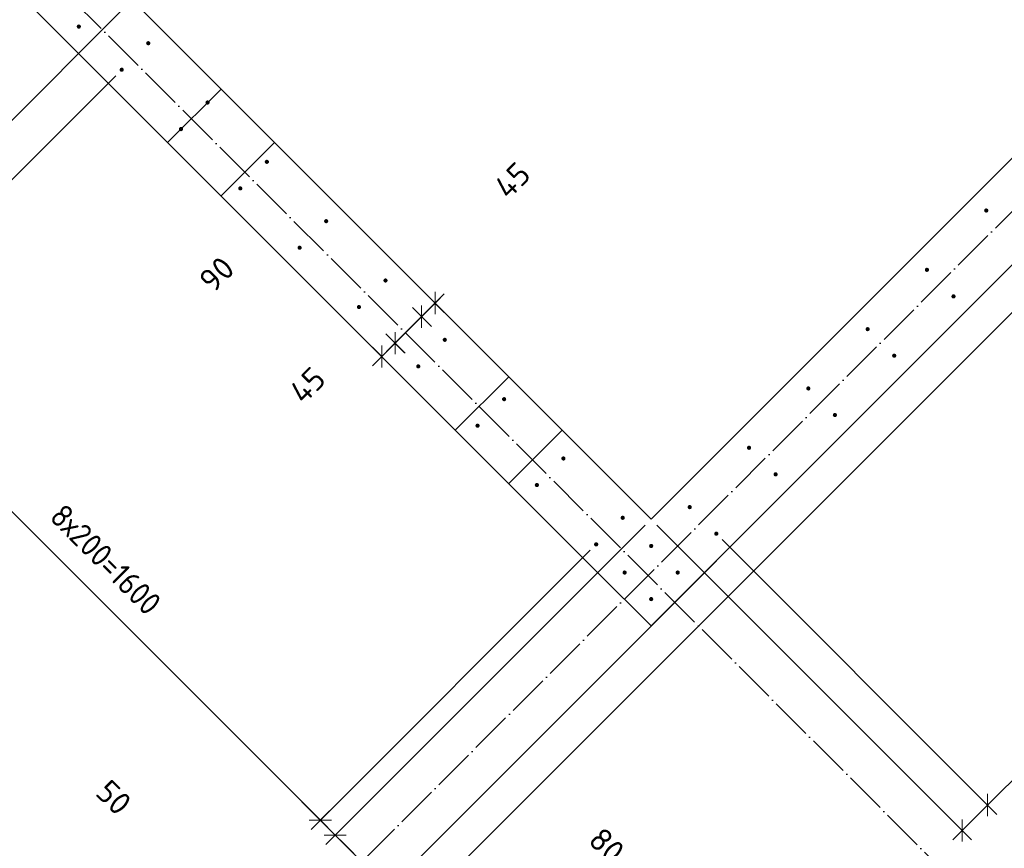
# Model space of a CAD drawing. Header units: millimetres. Extents: x -3026 to 47325, y -2839 to 55854.
# Tile 9 of 130: x 11124 to 13472, y 11032 to 13007. Entities that reach past the tile are written whole.
import ezdxf

# ---------------------------------------------------------------- set-up
doc = ezdxf.new("R2010")
doc.units = ezdxf.units.MM
doc.header["$PDMODE"] = 65
for name, pattern in [('______11', [125, 100, -12.5, 0, -12.5]), ('______5', [275, 200, -25, 25, -25]), ('________', [0])]:
    doc.linetypes.add(name, pattern=pattern)
for name, color, linetype, lineweight in [('Standard', 7, 'Continuous', 25), ('Арм.стержн. вертикальными 1', 22, 'Continuous', 35), ('Размерная линия_ общее', 7, 'Continuous', 13)]:
    doc.layers.add(name, color=color, linetype=linetype, lineweight=lineweight)
doc.layers.add('Осевая линия_ общее', color=7, linetype='______5', lineweight=13, true_color=0xa0a0a0)
doc.styles.add('ISOCPEUR', font='ISOCPEUR')
doc.dimstyles.new('DIMSTYLE_13', dxfattribs={"dimtxt": 55, "dimasz": 62.5, "dimexe": 0, "dimexo": 0, "dimgap": 27.5, "dimtad": 0, "dimdec": 0, "dimrnd": 5, "dimzin": 12, "dimdsep": 46, "dimtxsty": 'ISOCPEUR', "dimblk1": 'ALL_ML_STRICH', "dimblk2": 'ALL_ML_STRICH', "dimsah": 1, "dimcen": 0, "dimclrd": 7, "dimclre": 256, "dimclrt": 7, "dimadec": 0, "dimazin": 0, "dimtfac": 1, "dimtdec": 0, "dimtix": 1, "dimtmove": 2, "dimatfit": 3, "dimfxl": 0, "dimtzin": 0, "dimlwd": 0, "dimlwe": -3, "dimarcsym": 0})
doc.dimstyles.new('DIMSTYLE_3', dxfattribs={"dimtxt": 55, "dimasz": 62.5, "dimexe": 0, "dimexo": 0, "dimgap": 27.5, "dimtad": 2, "dimdec": 0, "dimrnd": 5, "dimzin": 12, "dimdsep": 46, "dimtxsty": 'ISOCPEUR', "dimblk1": 'ALL_ML_STRICH', "dimblk2": 'ALL_ML_STRICH', "dimsah": 1, "dimcen": 0, "dimclrd": 7, "dimclre": 256, "dimclrt": 7, "dimadec": 0, "dimazin": 0, "dimtfac": 1, "dimtdec": 0, "dimtix": 1, "dimtmove": 2, "dimatfit": 3, "dimfxl": 0, "dimtzin": 0, "dimlwd": 0, "dimlwe": -3, "dimarcsym": 0})
doc.dimstyles.new('DIMSTYLE_8', dxfattribs={"dimtxt": 55, "dimasz": 62.5, "dimexe": 0, "dimexo": 0, "dimgap": 27.5, "dimtad": 2, "dimdec": 0, "dimrnd": 5, "dimzin": 12, "dimdsep": 46, "dimtxsty": 'ISOCPEUR', "dimblk1": 'ALL_ML_STRICH', "dimblk2": 'ALL_ML_STRICH', "dimsah": 1, "dimcen": 0, "dimclrd": 7, "dimclre": 256, "dimclrt": 7, "dimadec": 0, "dimazin": 0, "dimtfac": 1, "dimtdec": 0, "dimtix": 1, "dimtmove": 2, "dimatfit": 3, "dimfxl": 0, "dimtvp": 1.2, "dimtzin": 0, "dimlwd": 0, "dimlwe": -3, "dimarcsym": 0})
doc.dimstyles.new('DIMSTYLE_9', dxfattribs={"dimtxt": 55, "dimasz": 62.5, "dimexe": 0, "dimexo": 0, "dimgap": 27.5, "dimtad": 0, "dimdec": 0, "dimrnd": 5, "dimzin": 12, "dimdsep": 46, "dimtxsty": 'ISOCPEUR', "dimblk1": 'ALL_ML_STRICH', "dimblk2": 'ALL_ML_STRICH', "dimsah": 1, "dimcen": 0, "dimclrd": 7, "dimclre": 256, "dimclrt": 7, "dimadec": 0, "dimazin": 0, "dimtfac": 1, "dimtdec": 0, "dimtix": 1, "dimtmove": 2, "dimatfit": 3, "dimfxl": 0, "dimtvp": 1.2, "dimtzin": 0, "dimlwd": 0, "dimlwe": -3, "dimarcsym": 0})

# ---------------------------------------------------------------- blocks, each defined once
blk = doc.blocks.new('ALL_ML_STRICH')
at = {"color": 0, "linetype": 'ByBlock', "lineweight": -2}
for p, q in [((0, -0.5), (0, 0.5)), ((-1, 0), (0.5, 0)), ((-0.3, -0.3), (0.3, 0.3))]:
    blk.add_line(p, q, dxfattribs=at)
blk = doc.blocks.new('*D236')
at = {"layer": 'DEFPOINTS', "color": 7, "linetype": 'Continuous', "lineweight": 13, "transparency": 33554687}
for p in [(12081.5, 12364.8), (12114.6, 12331.8), (12120.4, 12261.6)]:
    blk.add_point(p, dxfattribs=at)
at = {"layer": 'Размерная линия_ общее', "color": 253, "linetype": 'Continuous', "lineweight": -2, "true_color": 0xa0a0a0, "transparency": 33554687}
for p, q in [((12095.7, 12350.7), (12114.6, 12331.8)), ((12106.3, 12275.8), (12082.5, 12299.6))]:
    blk.add_line(p, q, dxfattribs=at)
at = {"layer": 'Размерная линия_ общее', "color": 7, "linetype": 'Continuous', "lineweight": -2, "transparency": 33554687}
blk.add_line((12114.6, 12331.8), (12082.5, 12299.6), dxfattribs=at)
at = {"layer": 'Размерная линия_ общее', "color": 7, "linetype": 'Continuous', "lineweight": 13, "transparency": 33554687, "xscale": 62.49999999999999, "yscale": 62.5, "zscale": 62.5}
for p, rotation in [((12114.6, 12331.8), 44.99999999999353), ((12082.5, 12299.6), 224.9999999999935)]:
    blk.add_blockref('ALL_ML_STRICH', p, dxfattribs=dict(at, rotation=rotation))
at = {"layer": 'Размерная линия_ общее', "color": 7, "linetype": 'Continuous', "lineweight": 13, "transparency": 33554687, "insert": (12298.7, 12624.5), "char_height": 55, "width": 110, "attachment_point": 5, "rotation": 45, "style": 'ISOCPEUR'}
blk.add_mtext('\\A1;{45}', dxfattribs=at)
blk = doc.blocks.new('*D237')
at = {"layer": 'DEFPOINTS', "color": 7, "linetype": 'Continuous', "lineweight": 13, "transparency": 33554687}
for p in [(12082.5, 12299.6), (12120.4, 12261.6), (12057.1, 12198.3)]:
    blk.add_point(p, dxfattribs=at)
at = {"layer": 'Размерная линия_ общее', "color": 7, "linetype": 'Continuous', "lineweight": -2, "transparency": 33554687}
blk.add_line((12082.5, 12299.6), (12019.2, 12236.3), dxfattribs=at)
at = {"layer": 'Размерная линия_ общее', "color": 253, "linetype": 'Continuous', "lineweight": -2, "true_color": 0xa0a0a0, "transparency": 33554687}
for p, q in [((12106.3, 12275.8), (12082.5, 12299.6)), ((12043, 12212.5), (12019.2, 12236.3))]:
    blk.add_line(p, q, dxfattribs=at)
at = {"layer": 'Размерная линия_ общее', "color": 7, "linetype": 'Continuous', "lineweight": 13, "transparency": 33554687, "xscale": 62.49999999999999, "yscale": 62.5, "zscale": 62.5}
for p, rotation in [((12082.5, 12299.6), 44.99999999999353), ((12019.2, 12236.3), 224.9999999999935)]:
    blk.add_blockref('ALL_ML_STRICH', p, dxfattribs=dict(at, rotation=rotation))
at = {"layer": 'Размерная линия_ общее', "color": 7, "linetype": 'Continuous', "lineweight": 13, "transparency": 33554687, "insert": (11594, 12400.7), "char_height": 55, "width": 110, "attachment_point": 5, "rotation": 45, "style": 'ISOCPEUR'}
blk.add_mtext('\\A1;{90}', dxfattribs=at)
blk = doc.blocks.new('*D238')
at = {"layer": 'DEFPOINTS', "color": 7, "linetype": 'Continuous', "lineweight": 13, "transparency": 33554687}
for p in [(11954.3, 12237.6), (12019.2, 12236.3), (12057.1, 12198.3)]:
    blk.add_point(p, dxfattribs=at)
at = {"layer": 'Размерная линия_ общее', "color": 7, "linetype": 'Continuous', "lineweight": -2, "transparency": 33554687}
blk.add_line((12019.2, 12236.3), (11987.3, 12204.5), dxfattribs=at)
at = {"layer": 'Размерная линия_ общее', "color": 253, "linetype": 'Continuous', "lineweight": -2, "true_color": 0xa0a0a0, "transparency": 33554687}
for p, q in [((12043, 12212.5), (12019.2, 12236.3)), ((11968.4, 12223.4), (11987.3, 12204.5))]:
    blk.add_line(p, q, dxfattribs=at)
at = {"layer": 'Размерная линия_ общее', "color": 7, "linetype": 'Continuous', "lineweight": 13, "transparency": 33554687, "xscale": 62.49999999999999, "yscale": 62.5, "zscale": 62.5}
for p, rotation in [((12019.2, 12236.3), 44.99999999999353), ((11987.3, 12204.5), 224.9999999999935)]:
    blk.add_blockref('ALL_ML_STRICH', p, dxfattribs=dict(at, rotation=rotation))
at = {"layer": 'Размерная линия_ общее', "color": 7, "linetype": 'Continuous', "lineweight": 13, "transparency": 33554687, "insert": (11810.1, 12136.3), "char_height": 55, "width": 110, "attachment_point": 5, "rotation": 45, "style": 'ISOCPEUR'}
blk.add_mtext('\\A1;{45}', dxfattribs=at)
blk = doc.blocks.new('СЛОЖНЫЙ_ОБЪЕКТ_0')
at = {"layer": 'Осевая линия_ общее', "color": 253, "linetype": '______11', "lineweight": -3, "true_color": 0xa0a0a0, "transparency": 33554687}
for p, q in [((3543.2, 2603.2), (20704.7, 19764.7)), ((15387.3, 8917.7), (8924.3, 15380.6))]:
    blk.add_line(p, q, dxfattribs=at)
blk = doc.blocks.new('*D304')
at = {"layer": 'DEFPOINTS', "color": 7, "linetype": 'Continuous', "lineweight": 13, "transparency": 33554687}
for p in [(11392.1, 13054.2), (11367.4, 12888.1), (10639, 12301.1)]:
    blk.add_point(p, dxfattribs=at)
at = {"layer": 'Размерная линия_ общее', "color": 253, "linetype": 'Continuous', "lineweight": -2, "true_color": 0xa0a0a0, "transparency": 33554687}
for p, q in [((11378, 13040.1), (10639, 12301.1)), ((11353.2, 12873.9), (10709.7, 12230.4))]:
    blk.add_line(p, q, dxfattribs=at)
at = {"layer": 'Размерная линия_ общее', "color": 7, "linetype": 'Continuous', "lineweight": -2, "transparency": 33554687}
blk.add_line((10639, 12301.1), (10709.7, 12230.4), dxfattribs=at)
at = {"layer": 'Размерная линия_ общее', "color": 7, "linetype": 'Continuous', "lineweight": 13, "transparency": 33554687, "yscale": 62.5, "zscale": 62.5}
for p, xscale, rotation in [((10639, 12301.1), 62.50000000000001, 135.0000278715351), ((10709.7, 12230.4), 62.5, 315.0000278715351)]:
    blk.add_blockref('ALL_ML_STRICH', p, dxfattribs=dict(at, xscale=xscale, rotation=rotation))
at = {"layer": 'Размерная линия_ общее', "color": 7, "linetype": 'Continuous', "lineweight": 13, "transparency": 33554687, "insert": (10377.8, 12671.8), "char_height": 55, "width": 165, "attachment_point": 5, "rotation": 315, "style": 'ISOCPEUR'}
blk.add_mtext('\\A1;{100}', dxfattribs=at)
blk = doc.blocks.new('*D305')
at = {"layer": 'DEFPOINTS', "color": 7, "linetype": 'Continuous', "lineweight": 13, "transparency": 33554687}
for p in [(11367.4, 12888.1), (10709.7, 12230.4), (12498.8, 11756.7)]:
    blk.add_point(p, dxfattribs=at)
at = {"layer": 'Размерная линия_ общее', "color": 253, "linetype": 'Continuous', "lineweight": -2, "true_color": 0xa0a0a0, "transparency": 33554687}
for p, q in [((11353.2, 12873.9), (10709.7, 12230.4)), ((12484.6, 11742.6), (11841.1, 11099))]:
    blk.add_line(p, q, dxfattribs=at)
at = {"layer": 'Размерная линия_ общее', "color": 7, "linetype": 'Continuous', "lineweight": -2, "transparency": 33554687}
blk.add_line((10709.7, 12230.4), (11841.1, 11099), dxfattribs=at)
at = {"layer": 'Размерная линия_ общее', "color": 7, "linetype": 'Continuous', "lineweight": 13, "transparency": 33554687, "yscale": 62.5, "zscale": 62.5}
for p, xscale, rotation in [((10709.7, 12230.4), 62.50000000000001, 135.0000278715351), ((11841.1, 11099), 62.5, 315.0000278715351)]:
    blk.add_blockref('ALL_ML_STRICH', p, dxfattribs=dict(at, xscale=xscale, rotation=rotation))
at = {"layer": 'Размерная линия_ общее', "color": 7, "linetype": 'Continuous', "lineweight": 13, "transparency": 33554687, "insert": (11231.2, 11857.4), "char_height": 55, "width": 2.75, "attachment_point": 1, "rotation": 315, "line_spacing_factor": 0.60241, "style": 'ISOCPEUR'}
blk.add_mtext('\\W0.91;8х200=1600', dxfattribs=at)
blk = doc.blocks.new('*D306')
at = {"layer": 'DEFPOINTS', "color": 7, "linetype": 'Continuous', "lineweight": 13, "transparency": 33554687}
for p in [(12629.6, 11816.8), (12498.8, 11756.7), (11841.1, 11099)]:
    blk.add_point(p, dxfattribs=at)
at = {"layer": 'Размерная линия_ общее', "color": 253, "linetype": 'Continuous', "lineweight": -2, "true_color": 0xa0a0a0, "transparency": 33554687}
for p, q in [((12615.4, 11802.7), (11876.4, 11063.6)), ((12484.6, 11742.6), (11841.1, 11099))]:
    blk.add_line(p, q, dxfattribs=at)
at = {"layer": 'Размерная линия_ общее', "color": 7, "linetype": 'Continuous', "lineweight": -2, "transparency": 33554687}
blk.add_line((11841.1, 11099), (11876.4, 11063.6), dxfattribs=at)
at = {"layer": 'Размерная линия_ общее', "color": 7, "linetype": 'Continuous', "lineweight": 13, "transparency": 33554687, "yscale": 62.5, "zscale": 62.5}
for p, xscale, rotation in [((11841.1, 11099), 62.50000000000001, 135.0000278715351), ((11876.4, 11063.6), 62.5, 315.0000278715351)]:
    blk.add_blockref('ALL_ML_STRICH', p, dxfattribs=dict(at, xscale=xscale, rotation=rotation))
at = {"layer": 'Размерная линия_ общее', "color": 7, "linetype": 'Continuous', "lineweight": 13, "transparency": 33554687, "insert": (11348.6, 11153.3), "char_height": 55, "width": 110, "attachment_point": 5, "rotation": 315, "style": 'ISOCPEUR'}
blk.add_mtext('\\A1;{50}', dxfattribs=at)
blk = doc.blocks.new('*D307')
at = {"layer": 'DEFPOINTS', "color": 7, "linetype": 'Continuous', "lineweight": 13, "transparency": 33554687}
for p in [(13867, 12799.7), (12629.6, 11816.8), (11876.4, 11063.6)]:
    blk.add_point(p, dxfattribs=at)
at = {"layer": 'Размерная линия_ общее', "color": 253, "linetype": 'Continuous', "lineweight": -2, "true_color": 0xa0a0a0, "transparency": 33554687}
for p, q in [((13852.9, 12785.5), (12003.7, 10936.4)), ((12615.4, 11802.7), (11876.4, 11063.6))]:
    blk.add_line(p, q, dxfattribs=at)
at = {"layer": 'Размерная линия_ общее', "color": 7, "linetype": 'Continuous', "lineweight": -2, "transparency": 33554687}
blk.add_line((11876.4, 11063.6), (12003.7, 10936.4), dxfattribs=at)
at = {"layer": 'Размерная линия_ общее', "color": 7, "linetype": 'Continuous', "lineweight": 13, "transparency": 33554687, "yscale": 62.5, "zscale": 62.5}
for p, xscale, rotation in [((11876.4, 11063.6), 62.50000000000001, 135.0000278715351), ((12003.7, 10936.4), 62.5, 315.0000278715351)]:
    blk.add_blockref('ALL_ML_STRICH', p, dxfattribs=dict(at, xscale=xscale, rotation=rotation))
at = {"layer": 'Размерная линия_ общее', "color": 7, "linetype": 'Continuous', "lineweight": 13, "transparency": 33554687, "insert": (11949.8, 10591.3), "char_height": 55, "width": 165, "attachment_point": 5, "rotation": 315, "style": 'ISOCPEUR'}
blk.add_mtext('\\A1;{180}', dxfattribs=at)
blk = doc.blocks.new('*D308')
at = {"layer": 'DEFPOINTS', "color": 7, "linetype": 'Continuous', "lineweight": 13, "transparency": 33554687}
for p in [(13867, 12799.7), (13955.7, 12775.3), (12003.7, 10936.4)]:
    blk.add_point(p, dxfattribs=at)
at = {"layer": 'Размерная линия_ общее', "color": 253, "linetype": 'Continuous', "lineweight": -2, "true_color": 0xa0a0a0, "transparency": 33554687}
for p, q in [((13852.9, 12785.5), (12003.7, 10936.4)), ((13941.6, 12761.1), (12060.3, 10879.8))]:
    blk.add_line(p, q, dxfattribs=at)
at = {"layer": 'Размерная линия_ общее', "color": 7, "linetype": 'Continuous', "lineweight": -2, "transparency": 33554687}
blk.add_line((12003.7, 10936.4), (12060.3, 10879.8), dxfattribs=at)
at = {"layer": 'Размерная линия_ общее', "color": 7, "linetype": 'Continuous', "lineweight": 13, "transparency": 33554687, "yscale": 62.5, "zscale": 62.5}
for p, xscale, rotation in [((12003.7, 10936.4), 62.50000000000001, 135.0000278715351), ((12060.3, 10879.8), 62.5, 315.0000278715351)]:
    blk.add_blockref('ALL_ML_STRICH', p, dxfattribs=dict(at, xscale=xscale, rotation=rotation))
at = {"layer": 'Размерная линия_ общее', "color": 7, "linetype": 'Continuous', "lineweight": 13, "transparency": 33554687, "insert": (12523.9, 11039.2), "char_height": 55, "width": 110, "attachment_point": 5, "rotation": 315, "style": 'ISOCPEUR'}
blk.add_mtext('\\A1;{80}', dxfattribs=at)
blk = doc.blocks.new('*D309')
at = {"layer": 'DEFPOINTS', "color": 7, "linetype": 'Continuous', "lineweight": 13, "transparency": 33554687}
for p in [(13955.7, 12775.3), (15652.8, 11078.2), (12060.3, 10879.8)]:
    blk.add_point(p, dxfattribs=at)
at = {"layer": 'Размерная линия_ общее', "color": 253, "linetype": 'Continuous', "lineweight": -2, "true_color": 0xa0a0a0, "transparency": 33554687}
for p, q in [((13941.6, 12761.1), (12060.3, 10879.8)), ((15638.7, 11064.1), (13757.3, 9182.7))]:
    blk.add_line(p, q, dxfattribs=at)
at = {"layer": 'Размерная линия_ общее', "color": 7, "linetype": 'Continuous', "lineweight": -2, "transparency": 33554687}
blk.add_line((12060.3, 10879.8), (13757.3, 9182.7), dxfattribs=at)
at = {"layer": 'Размерная линия_ общее', "color": 7, "linetype": 'Continuous', "lineweight": 13, "transparency": 33554687, "yscale": 62.5, "zscale": 62.5}
for p, xscale, rotation in [((12060.3, 10879.8), 62.50000000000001, 135.0000278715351), ((13757.3, 9182.7), 62.5, 315.0000278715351)]:
    blk.add_blockref('ALL_ML_STRICH', p, dxfattribs=dict(at, xscale=xscale, rotation=rotation))
at = {"layer": 'Размерная линия_ общее', "color": 7, "linetype": 'Continuous', "lineweight": 13, "transparency": 33554687, "insert": (12850.4, 10238.1), "char_height": 55, "width": 2.75, "attachment_point": 1, "rotation": 315, "line_spacing_factor": 0.60241, "style": 'ISOCPEUR'}
blk.add_mtext('\\W0.91;12х200=2400', dxfattribs=at)
blk = doc.blocks.new('*D418')
at = {"layer": 'DEFPOINTS', "color": 7, "linetype": 'Continuous', "lineweight": 13, "transparency": 33554687}
for p in [(12629.6, 11816.8), (12785.1, 11782.2), (13371.7, 11074.7)]:
    blk.add_point(p, dxfattribs=at)
at = {"layer": 'Размерная линия_ общее', "color": 253, "linetype": 'Continuous', "lineweight": -2, "true_color": 0xa0a0a0, "transparency": 33554687}
for p, q in [((12643.7, 11802.7), (13371.7, 11074.7)), ((12799.3, 11768), (13432.1, 11135.2))]:
    blk.add_line(p, q, dxfattribs=at)
at = {"layer": 'Размерная линия_ общее', "color": 7, "linetype": 'Continuous', "lineweight": -2, "transparency": 33554687}
blk.add_line((13371.7, 11074.7), (13432.1, 11135.2), dxfattribs=at)
at = {"layer": 'Размерная линия_ общее', "color": 7, "linetype": 'Continuous', "lineweight": 13, "transparency": 33554687, "yscale": 62.5, "zscale": 62.5}
for p, xscale, rotation in [((13432.1, 11135.2), 62.50000000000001, 45.00000000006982), ((13371.7, 11074.7), 62.49999999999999, 225.0000000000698)]:
    blk.add_blockref('ALL_ML_STRICH', p, dxfattribs=dict(at, xscale=xscale, rotation=rotation))
at = {"layer": 'Размерная линия_ общее', "color": 7, "linetype": 'Continuous', "lineweight": 13, "transparency": 33554687, "insert": (13362.5, 10636.6), "char_height": 55, "width": 110, "attachment_point": 5, "rotation": 45, "style": 'ISOCPEUR'}
blk.add_mtext('\\A1;{85}', dxfattribs=at)
blk = doc.blocks.new('*D419')
at = {"layer": 'DEFPOINTS', "color": 7, "linetype": 'Continuous', "lineweight": 13, "transparency": 33554687}
for p in [(13775.1, 12772.1), (12785.1, 11782.2), (13432.1, 11135.2)]:
    blk.add_point(p, dxfattribs=at)
at = {"layer": 'Размерная линия_ общее', "color": 253, "linetype": 'Continuous', "lineweight": -2, "true_color": 0xa0a0a0, "transparency": 33554687}
for p, q in [((13789.2, 12758), (14422.1, 12125.1)), ((12799.3, 11768), (13432.1, 11135.2))]:
    blk.add_line(p, q, dxfattribs=at)
at = {"layer": 'Размерная линия_ общее', "color": 7, "linetype": 'Continuous', "lineweight": -2, "transparency": 33554687}
blk.add_line((13432.1, 11135.2), (14422.1, 12125.1), dxfattribs=at)
at = {"layer": 'Размерная линия_ общее', "color": 7, "linetype": 'Continuous', "lineweight": 13, "transparency": 33554687, "yscale": 62.5, "zscale": 62.5}
for p, xscale, rotation in [((14422.1, 12125.1), 62.50000000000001, 45.00000000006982), ((13432.1, 11135.2), 62.49999999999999, 225.0000000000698)]:
    blk.add_blockref('ALL_ML_STRICH', p, dxfattribs=dict(at, xscale=xscale, rotation=rotation))
at = {"layer": 'Размерная линия_ общее', "color": 7, "linetype": 'Continuous', "lineweight": 13, "transparency": 33554687, "insert": (13792.7, 11644.3), "char_height": 55, "width": 2.75, "attachment_point": 1, "rotation": 45, "line_spacing_factor": 0.60241, "style": 'ISOCPEUR'}
blk.add_mtext('\\W0.91;7х200', dxfattribs=at)

msp = doc.modelspace()

# ---------------------------------------------------------------- hatches: boundary and pattern name
at = {"layer": 'Арм.стержн. вертикальными 1', "linetype": 'Continuous', "lineweight": 50, "transparency": 33554687}
for points in [[(11270.2, 12991), (11269.8, 12992.9), (11268.7, 12994.5), (11267.1, 12995.6), (11265.2, 12996), (11263.3, 12995.6), (11261.7, 12994.5), (11260.6, 12992.9), (11260.2, 12991), (11260.6, 12989), (11261.7, 12987.4), (11263.3, 12986.3), (11265.2, 12986), (11267.1, 12986.3), (11268.7, 12987.4), (11269.8, 12989)], [(11435.7, 12951.4), (11435.3, 12953.3), (11434.2, 12954.9), (11432.6, 12956), (11430.7, 12956.4), (11428.8, 12956), (11427.2, 12954.9), (11426.1, 12953.3), (11425.7, 12951.4), (11426.1, 12949.5), (11427.2, 12947.8), (11428.8, 12946.8), (11430.7, 12946.4), (11432.6, 12946.8), (11434.2, 12947.8), (11435.3, 12949.5)], [(11372.4, 12888.1), (11372, 12890), (11370.9, 12891.6), (11369.3, 12892.7), (11367.4, 12893.1), (11365.5, 12892.7), (11363.8, 12891.6), (11362.8, 12890), (11362.4, 12888.1), (11362.8, 12886.2), (11363.8, 12884.5), (11365.5, 12883.5), (11367.4, 12883.1), (11369.3, 12883.5), (11370.9, 12884.5), (11372, 12886.2)], [(11577.1, 12810), (11576.7, 12811.9), (11575.6, 12813.5), (11574, 12814.6), (11572.1, 12815), (11570.2, 12814.6), (11568.6, 12813.5), (11567.5, 12811.9), (11567.1, 12810), (11567.5, 12808), (11568.6, 12806.4), (11570.2, 12805.3), (11572.1, 12805), (11574, 12805.3), (11575.6, 12806.4), (11576.7, 12808)], [(11513.8, 12746.6), (11513.4, 12748.6), (11512.3, 12750.2), (11510.7, 12751.3), (11508.8, 12751.6), (11506.9, 12751.3), (11505.3, 12750.2), (11504.2, 12748.6), (11503.8, 12746.6), (11504.2, 12744.7), (11505.3, 12743.1), (11506.9, 12742), (11508.8, 12741.6), (11510.7, 12742), (11512.3, 12743.1), (11513.4, 12744.7)], [(11718.5, 12668.5), (11718.2, 12670.4), (11717.1, 12672.1), (11715.4, 12673.2), (11713.5, 12673.5), (11711.6, 12673.2), (11710, 12672.1), (11708.9, 12670.4), (11708.5, 12668.5), (11708.9, 12666.6), (11710, 12665), (11711.6, 12663.9), (11713.5, 12663.5), (11715.4, 12663.9), (11717.1, 12665), (11718.2, 12666.6)], [(11655.2, 12605.2), (11654.8, 12607.1), (11653.8, 12608.8), (11652.1, 12609.8), (11650.2, 12610.2), (11648.3, 12609.8), (11646.7, 12608.8), (11645.6, 12607.1), (11645.2, 12605.2), (11645.6, 12603.3), (11646.7, 12601.7), (11648.3, 12600.6), (11650.2, 12600.2), (11652.1, 12600.6), (11653.8, 12601.7), (11654.8, 12603.3)], [(13433.9, 12552.6), (13433.6, 12554.5), (13432.5, 12556.1), (13430.8, 12557.2), (13428.9, 12557.6), (13427, 12557.2), (13425.4, 12556.1), (13424.3, 12554.5), (13423.9, 12552.6), (13424.3, 12550.7), (13425.4, 12549), (13427, 12547.9), (13428.9, 12547.6), (13430.8, 12547.9), (13432.5, 12549), (13433.6, 12550.7)], [(11860, 12527.1), (11859.6, 12529), (11858.5, 12530.6), (11856.9, 12531.7), (11855, 12532.1), (11853, 12531.7), (11851.4, 12530.6), (11850.3, 12529), (11850, 12527.1), (11850.3, 12525.2), (11851.4, 12523.6), (11853, 12522.5), (11855, 12522.1), (11856.9, 12522.5), (11858.5, 12523.6), (11859.6, 12525.2)], [(11796.6, 12463.8), (11796.3, 12465.7), (11795.2, 12467.3), (11793.6, 12468.4), (11791.6, 12468.8), (11789.7, 12468.4), (11788.1, 12467.3), (11787, 12465.7), (11786.6, 12463.8), (11787, 12461.9), (11788.1, 12460.3), (11789.7, 12459.2), (11791.6, 12458.8), (11793.6, 12459.2), (11795.2, 12460.3), (11796.3, 12461.9)], [(13292.5, 12411.1), (13292.1, 12413.1), (13291, 12414.7), (13289.4, 12415.8), (13287.5, 12416.1), (13285.6, 12415.8), (13284, 12414.7), (13282.9, 12413.1), (13282.5, 12411.1), (13282.9, 12409.2), (13284, 12407.6), (13285.6, 12406.5), (13287.5, 12406.1), (13289.4, 12406.5), (13291, 12407.6), (13292.1, 12409.2)], [(12001.4, 12385.7), (12001, 12387.6), (11999.9, 12389.2), (11998.3, 12390.3), (11996.4, 12390.7), (11994.5, 12390.3), (11992.8, 12389.2), (11991.8, 12387.6), (11991.4, 12385.7), (11991.8, 12383.8), (11992.8, 12382.2), (11994.5, 12381.1), (11996.4, 12380.7), (11998.3, 12381.1), (11999.9, 12382.2), (12001, 12383.8)], [(13355.8, 12347.8), (13355.4, 12349.8), (13354.4, 12351.4), (13352.7, 12352.5), (13350.8, 12352.8), (13348.9, 12352.5), (13347.3, 12351.4), (13346.2, 12349.8), (13345.8, 12347.8), (13346.2, 12345.9), (13347.3, 12344.3), (13348.9, 12343.2), (13350.8, 12342.8), (13352.7, 12343.2), (13354.4, 12344.3), (13355.4, 12345.9)], [(11938.1, 12322.4), (11937.7, 12324.3), (11936.6, 12325.9), (11935, 12327), (11933.1, 12327.4), (11931.2, 12327), (11929.5, 12325.9), (11928.5, 12324.3), (11928.1, 12322.4), (11928.5, 12320.5), (11929.5, 12318.8), (11931.2, 12317.8), (11933.1, 12317.4), (11935, 12317.8), (11936.6, 12318.8), (11937.7, 12320.5)], [(13151.1, 12269.7), (13150.7, 12271.6), (13149.6, 12273.3), (13148, 12274.3), (13146.1, 12274.7), (13144.2, 12274.3), (13142.6, 12273.3), (13141.5, 12271.6), (13141.1, 12269.7), (13141.5, 12267.8), (13142.6, 12266.2), (13144.2, 12265.1), (13146.1, 12264.7), (13148, 12265.1), (13149.6, 12266.2), (13150.7, 12267.8)], [(12142.8, 12244.3), (12142.4, 12246.2), (12141.3, 12247.8), (12139.7, 12248.9), (12137.8, 12249.3), (12135.9, 12248.9), (12134.3, 12247.8), (12133.2, 12246.2), (12132.8, 12244.3), (12133.2, 12242.4), (12134.3, 12240.7), (12135.9, 12239.7), (12137.8, 12239.3), (12139.7, 12239.7), (12141.3, 12240.7), (12142.4, 12242.4)], [(13214.4, 12206.4), (13214, 12208.3), (13212.9, 12210), (13211.3, 12211), (13209.4, 12211.4), (13207.5, 12211), (13205.9, 12210), (13204.8, 12208.3), (13204.4, 12206.4), (13204.8, 12204.5), (13205.9, 12202.9), (13207.5, 12201.8), (13209.4, 12201.4), (13211.3, 12201.8), (13212.9, 12202.9), (13214, 12204.5)], [(12079.5, 12181), (12079.1, 12182.9), (12078, 12184.5), (12076.4, 12185.6), (12074.5, 12186), (12072.6, 12185.6), (12071, 12184.5), (12069.9, 12182.9), (12069.5, 12181), (12069.9, 12179), (12071, 12177.4), (12072.6, 12176.3), (12074.5, 12176), (12076.4, 12176.3), (12078, 12177.4), (12079.1, 12179)], [(13009.7, 12128.3), (13009.3, 12130.2), (13008.2, 12131.8), (13006.6, 12132.9), (13004.7, 12133.3), (13002.8, 12132.9), (13001.1, 12131.8), (13000, 12130.2), (12999.7, 12128.3), (13000, 12126.4), (13001.1, 12124.8), (13002.8, 12123.7), (13004.7, 12123.3), (13006.6, 12123.7), (13008.2, 12124.8), (13009.3, 12126.4)], [(12284.2, 12102.8), (12283.8, 12104.8), (12282.8, 12106.4), (12281.1, 12107.5), (12279.2, 12107.8), (12277.3, 12107.5), (12275.7, 12106.4), (12274.6, 12104.8), (12274.2, 12102.8), (12274.6, 12100.9), (12275.7, 12099.3), (12277.3, 12098.2), (12279.2, 12097.8), (12281.1, 12098.2), (12282.8, 12099.3), (12283.8, 12100.9)], [(13073, 12065), (13072.6, 12066.9), (13071.5, 12068.5), (13069.9, 12069.6), (13068, 12070), (13066.1, 12069.6), (13064.4, 12068.5), (13063.4, 12066.9), (13063, 12065), (13063.4, 12063.1), (13064.4, 12061.5), (13066.1, 12060.4), (13068, 12060), (13069.9, 12060.4), (13071.5, 12061.5), (13072.6, 12063.1)], [(12220.9, 12039.5), (12220.5, 12041.5), (12219.4, 12043.1), (12217.8, 12044.2), (12215.9, 12044.5), (12214, 12044.2), (12212.4, 12043.1), (12211.3, 12041.5), (12210.9, 12039.5), (12211.3, 12037.6), (12212.4, 12036), (12214, 12034.9), (12215.9, 12034.5), (12217.8, 12034.9), (12219.4, 12036), (12220.5, 12037.6)], [(12868.2, 11986.9), (12867.9, 11988.8), (12866.8, 11990.4), (12865.2, 11991.5), (12863.2, 11991.9), (12861.3, 11991.5), (12859.7, 11990.4), (12858.6, 11988.8), (12858.2, 11986.9), (12858.6, 11985), (12859.7, 11983.3), (12861.3, 11982.3), (12863.2, 11981.9), (12865.2, 11982.3), (12866.8, 11983.3), (12867.9, 11985)], [(12425.6, 11961.4), (12425.3, 11963.3), (12424.2, 11965), (12422.6, 11966), (12420.6, 11966.4), (12418.7, 11966), (12417.1, 11965), (12416, 11963.3), (12415.6, 11961.4), (12416, 11959.5), (12417.1, 11957.9), (12418.7, 11956.8), (12420.6, 11956.4), (12422.6, 11956.8), (12424.2, 11957.9), (12425.3, 11959.5)], [(12931.6, 11923.6), (12931.2, 11925.5), (12930.1, 11927.1), (12928.5, 11928.2), (12926.6, 11928.6), (12924.6, 11928.2), (12923, 11927.1), (12921.9, 11925.5), (12921.6, 11923.6), (12921.9, 11921.7), (12923, 11920), (12924.6, 11919), (12926.6, 11918.6), (12928.5, 11919), (12930.1, 11920), (12931.2, 11921.7)], [(12362.3, 11898.1), (12362, 11900), (12360.9, 11901.7), (12359.2, 11902.7), (12357.3, 11903.1), (12355.4, 11902.7), (12353.8, 11901.7), (12352.7, 11900), (12352.3, 11898.1), (12352.7, 11896.2), (12353.8, 11894.6), (12355.4, 11893.5), (12357.3, 11893.1), (12359.2, 11893.5), (12360.9, 11894.6), (12362, 11896.2)], [(12726.8, 11845.5), (12726.4, 11847.4), (12725.4, 11849), (12723.7, 11850.1), (12721.8, 11850.5), (12719.9, 11850.1), (12718.3, 11849), (12717.2, 11847.4), (12716.8, 11845.5), (12717.2, 11843.5), (12718.3, 11841.9), (12719.9, 11840.8), (12721.8, 11840.5), (12723.7, 11840.8), (12725.4, 11841.9), (12726.4, 11843.5)], [(12567.1, 11820), (12566.7, 11821.9), (12565.6, 11823.5), (12564, 11824.6), (12562.1, 11825), (12560.1, 11824.6), (12558.5, 11823.5), (12557.4, 11821.9), (12557.1, 11820), (12557.4, 11818.1), (12558.5, 11816.5), (12560.1, 11815.4), (12562.1, 11815), (12564, 11815.4), (12565.6, 11816.5), (12566.7, 11818.1)], [(12790.1, 11782.2), (12789.8, 11784.1), (12788.7, 11785.7), (12787, 11786.8), (12785.1, 11787.2), (12783.2, 11786.8), (12781.6, 11785.7), (12780.5, 11784.1), (12780.1, 11782.2), (12780.5, 11780.2), (12781.6, 11778.6), (12783.2, 11777.5), (12785.1, 11777.2), (12787, 11777.5), (12788.7, 11778.6), (12789.8, 11780.2)], [(12503.8, 11756.7), (12503.4, 11758.6), (12502.3, 11760.2), (12500.7, 11761.3), (12498.8, 11761.7), (12496.8, 11761.3), (12495.2, 11760.2), (12494.1, 11758.6), (12493.8, 11756.7), (12494.1, 11754.8), (12495.2, 11753.2), (12496.8, 11752.1), (12498.8, 11751.7), (12500.7, 11752.1), (12502.3, 11753.2), (12503.4, 11754.8)], [(12634.9, 11752.9), (12634.5, 11754.8), (12633.5, 11756.4), (12631.8, 11757.5), (12629.9, 11757.9), (12628, 11757.5), (12626.4, 11756.4), (12625.3, 11754.8), (12624.9, 11752.9), (12625.3, 11750.9), (12626.4, 11749.3), (12628, 11748.2), (12629.9, 11747.9), (12631.8, 11748.2), (12633.5, 11749.3), (12634.5, 11750.9)], [(12571.6, 11689.5), (12571.2, 11691.5), (12570.1, 11693.1), (12568.5, 11694.2), (12566.6, 11694.5), (12564.7, 11694.2), (12563.1, 11693.1), (12562, 11691.5), (12561.6, 11689.5), (12562, 11687.6), (12563.1, 11686), (12564.7, 11684.9), (12566.6, 11684.5), (12568.5, 11684.9), (12570.1, 11686), (12571.2, 11687.6)], [(12698.2, 11689.5), (12697.8, 11691.5), (12696.8, 11693.1), (12695.1, 11694.2), (12693.2, 11694.5), (12691.3, 11694.2), (12689.7, 11693.1), (12688.6, 11691.5), (12688.2, 11689.5), (12688.6, 11687.6), (12689.7, 11686), (12691.3, 11684.9), (12693.2, 11684.5), (12695.1, 11684.9), (12696.8, 11686), (12697.8, 11687.6)], [(12634.9, 11626.2), (12634.5, 11628.1), (12633.5, 11629.8), (12631.8, 11630.9), (12629.9, 11631.2), (12628, 11630.9), (12626.4, 11629.8), (12625.3, 11628.1), (12624.9, 11626.2), (12625.3, 11624.3), (12626.4, 11622.7), (12628, 11621.6), (12629.9, 11621.2), (12631.8, 11621.6), (12633.5, 11622.7), (12634.5, 11624.3)]]:
    msp.add_hatch(color=4, dxfattribs=at).paths.add_polyline_path(points)

# ---------------------------------------------------------------- linework, layer by layer
at = {"layer": 'Standard', "color": 7, "linetype": 'Continuous', "lineweight": 25, "transparency": 33554687}
for p, q in [((12629.6, 11816.8), (14510.5, 13697.7)), ((12502.3, 11689.5), (11137.6, 13054.2)), ((11392.1, 13054.2), (12629.6, 11816.8)), ((13867, 12799.7), (12629.6, 11562.2)), ((12629.6, 11562.2), (12502.3, 11689.5))]:
    msp.add_line(p, q, dxfattribs=at)
at = {"layer": 'Standard', "color": 253, "linetype": '________', "lineweight": 25, "true_color": 0xababab, "transparency": 33554687}
for p, q in [((11604.3, 12842.1), (11477, 12714.8)), ((11604.3, 12587.6), (11731.5, 12714.8)), ((12290.2, 12156.2), (12162.9, 12028.9)), ((12290.2, 11901.7), (12417.4, 12028.9))]:
    msp.add_line(p, q, dxfattribs=at)

# ---------------------------------------------------------------- block references
at = {"layer": 'Осевая линия_ общее', "color": 253, "linetype": '______11', "lineweight": -3, "true_color": 0xa0a0a0, "transparency": 33554687}
msp.add_blockref('СЛОЖНЫЙ_ОБЪЕКТ_0', (0, 0), dxfattribs=at)

# ---------------------------------------------------------------- dimensions: what is measured, and where the dimension line sits
at = {"layer": 'Размерная линия_ общее', "color": 7, "linetype": 'Continuous', "lineweight": 13, "transparency": 33554687}
for base, p1, p2, angle, dimstyle, picture, middle in [((10709.7, 12230.4), (11378, 13040.1), (11353.2, 12873.9), 315, 'DIMSTYLE_8', '*D304', (10377.8, 12671.8)), ((12003.7, 10936.4), (12615.4, 11802.7), (13852.9, 12785.5), 315, 'DIMSTYLE_13', '*D307', (11949.8, 10591.3)), ((12060.3, 10879.8), (13852.9, 12785.5), (13941.6, 12761.1), 315, 'DIMSTYLE_8', '*D308', (12523.9, 11039.2)), ((12082.5, 12299.6), (12095.7, 12350.7), (12106.3, 12275.8), 225, 'DIMSTYLE_8', '*D236', (12298.7, 12624.5)), ((12019.2, 12236.3), (12106.3, 12275.8), (12043, 12212.5), 225, 'DIMSTYLE_8', '*D237', (11594, 12400.7)), ((11987.3, 12204.5), (12043, 12212.5), (11968.4, 12223.4), 225, 'DIMSTYLE_8', '*D238', (11810.1, 12136.3)), ((11876.4, 11063.6), (12484.6, 11742.6), (12615.4, 11802.7), 315, 'DIMSTYLE_9', '*D306', (11348.6, 11153.3)), ((13432.1, 11135.2), (12643.7, 11802.7), (12799.3, 11768), 45, 'DIMSTYLE_9', '*D418', (13362.5, 10636.6))]:
    dim = msp.add_linear_dim(base=base, p1=p1, p2=p2, angle=angle, dimstyle=dimstyle, override={"dimpost": '<>', "dimclrd": 7, "dimclre": 253, "dimclrt": 7, "dimlwd": 0, "dimlwe": 65533}, dxfattribs=at)
    dim.commit()
    dim.dimension.update_dxf_attribs({"geometry": picture, "text_midpoint": middle, "dimtype": 160})
for base, p1, p2, angle, text, picture, middle in [((11841.1, 11099), (11353.2, 12873.9), (12484.6, 11742.6), 315, '\\W0.91;8х200=1600', '*D305', (11294.8, 11684.1)), ((13757.3, 9182.7), (13941.6, 12761.1), (15638.7, 11064.1), 315, '\\W0.91;12х200=2400', '*D309', (12928.2, 10050.7)), ((14422.1, 12125.1), (12799.3, 11768), (13789.2, 12758), 45, '\\W0.91;7х200', '*D419', (13907.6, 11649.6))]:
    dim = msp.add_linear_dim(base=base, p1=p1, p2=p2, angle=angle, text=text, dimstyle='DIMSTYLE_3', override={"dimpost": '<>', "dimclrd": 7, "dimclre": 253, "dimclrt": 7, "dimlwd": 0, "dimlwe": 65533}, dxfattribs=at)
    dim.commit()
    dim.dimension.update_dxf_attribs({"geometry": picture, "text_midpoint": middle, "dimtype": 160})

doc.saveas('drawing.dxf')
